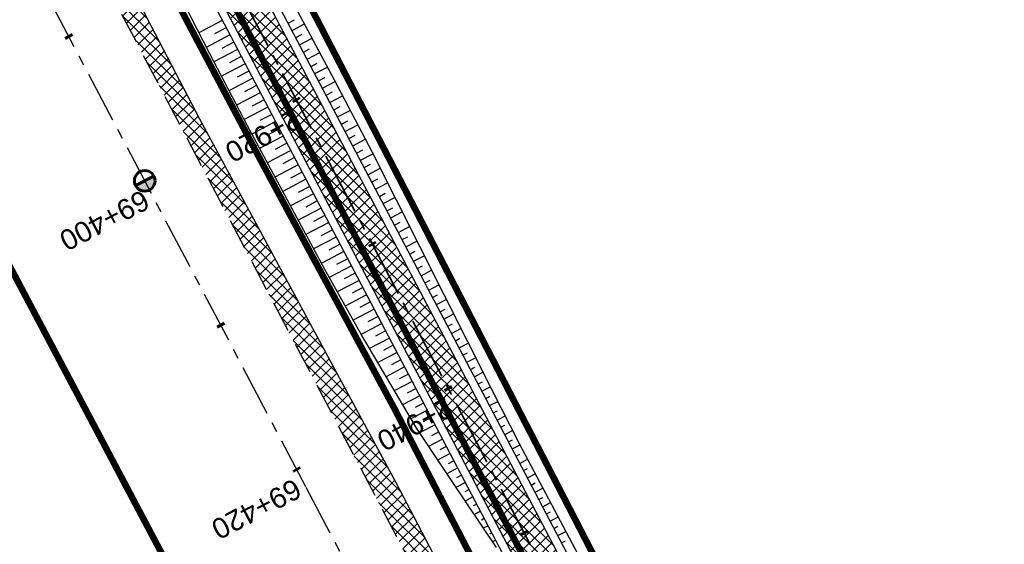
# Model space of a CAD drawing. Header units: metres. Extents: x 7529682 to 7533751, y 5721195 to 5727842.
# Tile 57 of 179: x 7531061 to 7531121, y 5725193 to 5725225. Entities that reach past the tile are written whole.
import ezdxf

# ---------------------------------------------------------------- set-up
doc = ezdxf.new("R2010")
doc.units = ezdxf.units.M
for name, pattern in [('817-dzialki-09-05-04$0$HIDDEN', [0.375, 0.25, -0.125]), ('ACAD_ISO05W100', [33, 24, -3, 0, -3, 0, -3]), ('CENTER', [50.8, 31.75, -6.35, 6.35, -6.35]), ('CENTER2', [28.575, 19.05, -3.175, 3.175, -3.175]), ('HIDDEN', [9.525, 6.35, -3.175])]:
    doc.linetypes.add(name, pattern=pattern)
for name, color, linetype in [('C-DROGI-SYTUACJA', 7, 'Continuous'), ('C-DROGI-SYTUACJA-ETYKIETY', 7, 'Continuous'), ('D-hatch-pobocza', 131, 'Continuous'), ('D-pobocza', 60, 'Continuous'), ('D-rowy', 160, 'Continuous'), ('D-skarpa', 2, 'Continuous'), ('D-skarpa-kreskowanie', 2, 'Continuous')]:
    doc.layers.add(name, color=color, linetype=linetype)
for name, color, linetype, lineweight, true_color in [('D-ewidencja-numery', 7, 'Continuous', 50, 0x40ff00), ('D-hatch-ciag-pieszo-rowerowy', 7, 'Continuous', 13, 0xff9f80), ('D-LR-etap-III', 7, '817-dzialki-09-05-04$0$HIDDEN', 50, 0x00008f)]:
    doc.layers.add(name, color=color, linetype=linetype, lineweight=lineweight, true_color=true_color)
for name, color, linetype, lineweight in [('D-krawędzie', 3, 'Continuous', 30), ('D-obrzeża', 2, 'Continuous', 30), ('D-oś', 10, 'CENTER', 30), ('D-pas-drogowy', 7, 'ACAD_ISO05W100', 50)]:
    doc.layers.add(name, color=color, linetype=linetype, lineweight=lineweight)
doc.layers.add('poprzeczki', color=7, linetype='Continuous', true_color=0x0000c7)
doc.styles.get("Standard").update_dxf_attribs({"font": 'arial.ttf'})
pattern_1 = [(45, (0, 0), (-0.33675960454, 0.33675960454), []), (135, (0, 0), (-0.33675960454, -0.33675960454), [])]

# ---------------------------------------------------------------- blocks, each defined once
blk = doc.blocks.new('kilometraz')
at = {"linetype": 'ByBlock', "lineweight": -2}
blk.add_hatch(color=0, dxfattribs=at).paths.add_polyline_path([(0, -0.28125, 0.41421356), (0.28125, 0, 0.41421356), (0, 0.28125)])
at = {"color": 0, "linetype": 'ByBlock', "lineweight": -2}
blk.add_line((0, 0.28125), (0, -0.28125), dxfattribs=at)
blk.add_circle((0, 0), 0.28125, dxfattribs=at)
blk = doc.blocks.new('AeccTickLine')
at = {"color": 0, "linetype": 'ByBlock', "lineweight": -2}
blk.add_line((0, 1), (0, -1), dxfattribs=at)

msp = doc.modelspace()

# ---------------------------------------------------------------- hatches: boundary and pattern name
at = {"layer": 'D-hatch-ciag-pieszo-rowerowy'}
h = msp.add_hatch(dxfattribs=at)
h.set_pattern_fill('ANSI37', color=256, scale=0.15, style=0)
h.set_pattern_definition(pattern_1)
h.paths.add_polyline_path([(7531044.822, 5725285.569), (7531043.691, 5725285.032), (7531059.944, 5725254.223, -0.004401), (7531062.366, 5725249.531), (7531071.709, 5725231.04, 0.004122), (7531073.975, 5725226.644), (7531080.59, 5725214.071), (7531081.737, 5725214.576), (7531075.086, 5725227.216, -0.004122), (7531072.82, 5725231.613), (7531063.477, 5725250.104, 0.004401), (7531061.055, 5725254.796)])
h.paths.add_polyline_path([(7531043.691, 5725285.032), (7531042.561, 5725284.496), (7531058.833, 5725253.649, -0.004401), (7531061.256, 5725248.957), (7531070.597, 5725230.467, 0.004122), (7531072.864, 5725226.071), (7531079.443, 5725213.566), (7531080.59, 5725214.071), (7531073.975, 5725226.644, -0.004122), (7531071.709, 5725231.04), (7531062.366, 5725249.531, 0.004401), (7531059.944, 5725254.223)])
h = msp.add_hatch(dxfattribs=at)
h.set_pattern_fill('ANSI37', color=256, scale=0.15, style=0)
h.set_pattern_definition(pattern_1)
h.paths.add_polyline_path([(7531088.49, 5725201.74), (7531081.737, 5725214.576), (7531080.59, 5725214.071), (7531087.383, 5725201.158), (7531110.122, 5725157.821), (7531118.165, 5725142.897), (7531119.253, 5725143.512), (7531111.229, 5725158.402)])
h.paths.add_polyline_path([(7531087.383, 5725201.158), (7531080.59, 5725214.071), (7531079.443, 5725213.566), (7531086.277, 5725200.577), (7531109.015, 5725157.24), (7531117.077, 5725142.282), (7531118.165, 5725142.897), (7531110.122, 5725157.821)])
at = {"layer": 'D-hatch-pobocza'}
h = msp.add_hatch(dxfattribs=at)
h.set_pattern_fill('ANSI37', color=256, scale=0.15, style=0)
h.set_pattern_definition(pattern_1)
h.paths.add_polyline_path([(7531057.01, 5725246.72), (7531044.19, 5725271.11), (7531030.97, 5725296.42), (7531019.37, 5725318.31), (7531007.54, 5725340.71), (7530994.47, 5725365.47), (7530982.58, 5725387.65), (7530971.81, 5725408.22), (7530959.96, 5725430.76), (7530944.54, 5725460.14), (7530935.92, 5725477.07), (7530923.1, 5725500.31), (7530908, 5725529.49), (7530889.658, 5725563.375), (7530889.586, 5725561.257), (7530918.172, 5725507.178), (7530950.163, 5725446.305), (7530993.419, 5725364.265), (7531022.766, 5725308.719), (7531053.81, 5725249.872), (7531081.166, 5725197.875), (7531103.902, 5725154.541), (7531128.123, 5725108.448), (7531149.321, 5725068.209), (7531151.44, 5725067.36), (7531152.004, 5725067.286), (7531141.2, 5725086.69), (7531129.87, 5725108.78), (7531118.46, 5725130.11), (7531107.39, 5725151.39), (7531095.36, 5725174.01), (7531083.61, 5725196.49), (7531071.56, 5725218.8)])

# ---------------------------------------------------------------- linework, layer by layer
at = {"layer": 'C-DROGI-SYTUACJA', "color": 10, "linetype": 'CENTER2', "lineweight": 35, "ltscale": 0.2}
msp.add_lwpolyline([(7531022.845, 5725323.708), (7531032.808, 5725305.571, -0.004228), (7531035.213, 5725301.104), (7531059.944, 5725254.223, -0.004401), (7531062.366, 5725249.531), (7531071.709, 5725231.04, 0.004122), (7531073.975, 5725226.644), (7531073.975, 5725226.644), (7531087.383, 5725201.158), (7531110.122, 5725157.821), (7531131.457, 5725118.234, -0.008978), (7531136.397, 5725108.66), (7531146.083, 5725089.033, 0.075252), (7531151.217, 5725081.666), (7531154.313, 5725078.4, -0.068936), (7531156.869, 5725074.83), (7531166.993, 5725055.55, -0.068732)], format="xyb", dxfattribs=at)
at = {"layer": 'D-ewidencja-numery', "color": 12, "ltscale": 15, "true_color": 0xc70000}
msp.add_lwpolyline([(7530900.952, 5725579.946), (7530904.81, 5725571.977), (7530903.682, 5725568.566), (7530908.901, 5725558.845), (7530910.252, 5725545.672), (7530912.873, 5725538.646), (7530945.278, 5725478.464), (7530959.692, 5725450.246), (7531002.827, 5725368.192), (7531044.704, 5725290.314), (7531064.099, 5725253.213), (7531083.01, 5725216.678), (7531113.013, 5725158.466), (7531137.364, 5725113.071), (7531150.831, 5725086.712), (7531159.746, 5725076.641), (7531166.31, 5725074.58), (7531172.29, 5725062.58)], dxfattribs=at)
at = {"layer": 'D-krawędzie', "linetype": 'HIDDEN', "ltscale": 0.3, "flags": 128}
msp.add_lwpolyline([(7530572.01, 5726166.06), (7530620.381, 5726072.761), (7530641.555, 5726032.008), (7530660.961, 5725995.07), (7530689.128, 5725941.54), (7530707.336, 5725907.032), (7530725.256, 5725873.093), (7530743.97, 5725837.654), (7530770.527, 5725787.119), (7530787.864, 5725754.267), (7530809.898, 5725712.542), (7530824.739, 5725684.389), (7530840.856, 5725653.693), (7530860.675, 5725616.154), (7530865.283, 5725607.394), (7530878.05, 5725583.08), (7530918.172, 5725507.178), (7530950.163, 5725446.305), (7530993.419, 5725364.265), (7531022.766, 5725308.719), (7531053.81, 5725249.872), (7531081.166, 5725197.875), (7531103.902, 5725154.541), (7531128.123, 5725108.448), (7531149.3, 5725068.25), (7531167.38, 5725033.767), (7531197.165, 5724976.988), (7531228.151, 5724918.034), (7531253.153, 5724870.491), (7531286.796, 5724806.654), (7531306.74, 5724768.665), (7531335.094, 5724714.652), (7531357.319, 5724672.439), (7531373.645, 5724641.454), (7531392.162, 5724605.999), (7531418.48, 5724555.853), (7531439.727, 5724515.582), (7531468.399, 5724461.077), (7531491.782, 5724416.528), (7531531.99, 5724339.833), (7531557.227, 5724291.659), (7531569.852, 5724267.577), (7531591.376, 5724226.548), (7531610.004, 5724191.103), (7531616.883, 5724177.999), (7531629.985, 5724153.025), (7531641.007, 5724132.022), (7531664.906, 5724087.617), (7531677.644, 5724064.786), (7531683.112, 5724054.988), (7531686.753, 5724048.18), (7531695.448, 5724031.697), (7531703.749, 5724015.917), (7531709.214, 5724005.514), (7531719.389, 5723986.147), (7531726.295, 5723973), (7531732.741, 5723960.736), (7531735.13, 5723956.19)], dxfattribs=at)
at = {"layer": 'D-LR-etap-III', "ltscale": 10, "flags": 128}
msp.add_lwpolyline([(7531750.474, 5723895.103, 0.4, 0.4, 0), (7531750.505, 5723895.13, 0.4, 0.4, 0), (7531682.71, 5724022.92, 0.4, 0.4, 0), (7531619.177, 5724147.204, 0.4, 0.4, 0), (7531592.309, 5724198.489, 0.4, 0.4, 0), (7531553.264, 5724272.919, 0.4, 0.4, 0), (7531504.02, 5724366.79, 0.4, 0.4, 0), (7531482.09, 5724407.62, 0.4, 0.4, 0), (7531412.35, 5724541.183, 0.4, 0.4, 0), (7531388.464, 5724586.93, 0.4, 0.4, 0), (7531345.12, 5724669.94, 0.4, 0.4, 0), (7531127.66, 5725081.67, 0.4, 0.4, 0), (7531059.253, 5725211.041, 0.4, 0.4, 0), (7531008.007, 5725307.954, 0.4, 0.4, 0), (7530964.182, 5725390.836, 0.4, 0.4, 0), (7530914.557, 5725484.684, 0.4, 0.4, 0), (7530865.243, 5725577.494, 0.4, 0.4, 0), (7530840.085, 5725624.059, 0.4, 0.4, 0), (7530802.56, 5725694.925, 0.4, 0.4, 0), (7530755.54, 5725787.51, 0.4, 0.4, 0), (7530708.718, 5725876.303, 0.4, 0.4, 0), (7530695.12, 5725902.09, 0.4, 0.4, 0), (7530642.914, 5726001.078, 0.4, 0.4, 0), (7530634.935, 5726016.147, 0.4, 0.4, 0), (7530610.82, 5726061.93, 0.4, 0.4, 0), (7530610.82, 5726061.93, 0.4, 0.4, 0), (7530607.21, 5726063.51, 0.4, 0.4, 0), (7530597.42, 5726080.68, 0.4, 0.4, 0), (7530591.16, 5726088.44, 0.4, 0.4, 0), (7530581.28, 5726107.21, 0.4, 0.4, 0), (7530571.29, 5726130.56, 0.4, 0.4, 0), (7530549.555, 5726171.527, 0.4, 0.4, 0), (7530531.014, 5726206.474, 0.4, 0.4, 0), (7530516.461, 5726236.017, 0.4, 0.4, 0), (7530500.799, 5726266.141, 0.4, 0.4, 0), (7530491.35, 5726283.94, 0.4, 0.4, 0), (7530482.4, 5726303.41, 0.4, 0.4, 0), (7530482.4, 5726303.41, 0.4, 0.4, 0), (7530450.41, 5726357.28, 0.4, 0.4, 0), (7530397.759, 5726458.5, 0.4, 0.4, 0), (7530334.708, 5726583.665, 0.4, 0.4, 0), (7530303.939, 5726645.168, 0.4, 0.4, 0), (7530300.51, 5726651.778, 0.4, 0.4, 0), (7530289.214, 5726671.967, 0.4, 0.4, 0), (7530281.54, 5726685.57, 0.4, 0.4, 0), (7530261.371, 5726724.163, 0.4, 0.4, 0), (7530254.03, 5726738.21, 0.4, 0.4, 0), (7530197.22, 5726845.06, 0.4, 0.4, 0), (7530194.71, 5726849.15, 0.4, 0.4, 0), (7530195.92, 5726850.75, 0.4, 0.4, 0), (7530170.547, 5726892.961, 0.4, 0.4, 0), (7530143.175, 5726945.066, 0.4, 0.4, 0), (7530105.06, 5727018.32, 0.4, 0.4, 0), (7530100.06, 5727027.16, 0.4, 0.4, 0), (7530062.319, 5727099.625, 0.4, 0.4, 0), (7530015.379, 5727189.42, 0.4, 0.4, 0), (7529983.208, 5727250.207, 0.4, 0.4, 0), (7529953.284, 5727306.747, 0.4, 0.4, 0), (7529900.671, 5727406.159, 0.4, 0.4, 0), (7529890.63, 5727425.131, 0.4, 0.4, 0), (7529875.155, 5727454.426, 0.4, 0.4, 0), (7529857.56, 5727487.787, 0.4, 0.4, 0), (7529835.194, 5727530.193, 0.4, 0.4, 0), (7529811.741, 5727574.662, 0.4, 0.4, 0), (7529792.102, 5727611.923, 0.4, 0.4, 0), (7529768.066, 5727657.47, 0.4, 0.4, 0), (7529755.211, 5727682.131, 0.4, 0.4, 0), (7529753.31, 5727681.13, 0.4, 0.4, 0), (7529739.21, 5727707.77, 0.4, 0.4, 0), (7529735.395, 5727711.252, 0.4, 0.4, 0), (7529725.42, 5727730.2, 0.4, 0.4, 0), (7529723.55, 5727729.88, 0.4, 0.4, 0), (7529695.567, 5727782.932, 0.4, 0.4, 0), (7529717.68, 5727794.024, 0.4, 0.4, 0), (7529736.275, 5727758.647, 0.4, 0.4, 0), (7529736.275, 5727758.647, 0.4, 0.4, 0), (7529744.511, 5727750.406, 0.4, 0.4, 0), (7529744.511, 5727750.406, 0.4, 0.4, 0), (7529750.283, 5727738.55, 0.4, 0.4, 0), (7529777.109, 5727687.569, 0.4, 0.4, 0), (7529796.515, 5727651.33, 0.4, 0.4, 0), (7529814.938, 5727616.793, 0.4, 0.4, 0), (7529839.007, 5727572.304, 0.4, 0.4, 0), (7529860.618, 5727532.509, 0.4, 0.4, 0), (7529882.349, 5727491.504, 0.4, 0.4, 0), (7529904.865, 5727449.096, 0.4, 0.4, 0), (7529920.747, 5727418.885, 0.4, 0.4, 0), (7529946.677, 5727368.547, 0.4, 0.4, 0), (7529972.025, 5727320.573, 0.4, 0.4, 0), (7529987.74, 5727290.153, 0.4, 0.4, 0), (7529996.497, 5727273.662, 0.4, 0.4, 0), (7530017.541, 5727234.203, 0.4, 0.4, 0), (7530033.054, 5727204.864, 0.4, 0.4, 0), (7530051.623, 5727170.223, 0.4, 0.4, 0), (7530069.277, 5727137.016, 0.4, 0.4, 0), (7530089.385, 5727097.534, 0.4, 0.4, 0), (7530109.713, 5727060.747, 0.4, 0.4, 0), (7530136.77, 5727011.64, 0.4, 0.4, 0), (7530162.447, 5726962.744, 0.4, 0.4, 0), (7530187.674, 5726916.992, 0.4, 0.4, 0), (7530207.821, 5726879.335, 0.4, 0.4, 0), (7530230.626, 5726834.519, 0.4, 0.4, 0), (7530262.288, 5726776.618, 0.4, 0.4, 0), (7530277.51, 5726760.213, 0.4, 0.4, 0), (7530286.037, 5726744.107, 0.4, 0.4, 0), (7530288.097, 5726735.884, 0.4, 0.4, 0), (7530290.394, 5726725.047, 0.4, 0.4, 0), (7530296.177, 5726713.583, 0.4, 0.4, 0), (7530302.726, 5726701.182, 0.4, 0.4, 0), (7530325.685, 5726657.466, 0.4, 0.4, 0), (7530343.244, 5726623.649, 0.4, 0.4, 0), (7530360.23, 5726591.747, 0.4, 0.4, 0), (7530383.209, 5726548.059, 0.4, 0.4, 0), (7530406.018, 5726503.606, 0.4, 0.4, 0), (7530427.465, 5726462.62, 0.4, 0.4, 0), (7530447.928, 5726424.388, 0.4, 0.4, 0), (7530471.127, 5726379.921, 0.4, 0.4, 0), (7530490.501, 5726343.033, 0.4, 0.4, 0), (7530509.499, 5726306.733, 0.4, 0.4, 0), (7530529.89, 5726267.244, 0.4, 0.4, 0), (7530543.852, 5726238.99, 0.4, 0.4, 0), (7530554.809, 5726218.944, 0.4, 0.4, 0), (7530559.027, 5726212.223, 0.4, 0.4, 0), (7530563.061, 5726206.41, 0.4, 0.4, 0), (7530566.934, 5726200.464, 0.4, 0.4, 0), (7530569.771, 5726194.902, 0.4, 0.4, 0), (7530571.473, 5726191.282, 0.4, 0.4, 0), (7530572.839, 5726188.025, 0.4, 0.4, 0), (7530575.295, 5726182.035, 0.4, 0.4, 0), (7530579.737, 5726173.306, 0.4, 0.4, 0), (7530583.3, 5726167.41, 0.4, 0.4, 0), (7530593.4, 5726163.33, 0.4, 0.4, 0), (7530598.618, 5726155.264, 0.4, 0.4, 0), (7530608.258, 5726140.497, 0.4, 0.4, 0), (7530603.27, 5726136.83, 0.4, 0.4, 0), (7530606.53, 5726131.84, 0.4, 0.4, 0), (7530604.239, 5726124.217, 0.4, 0.4, 0), (7530605.847, 5726121.63, 0.4, 0.4, 0), (7530608.972, 5726116.164, 0.4, 0.4, 0), (7530618.114, 5726097.791, 0.4, 0.4, 0), (7530651.213, 5726034.96, 0.4, 0.4, 0), (7530670.244, 5725998.611, 0.4, 0.4, 0), (7530698.075, 5725945.953, 0.4, 0.4, 0), (7530716.506, 5725911.305, 0.4, 0.4, 0), (7530735.223, 5725875.667, 0.4, 0.4, 0), (7530752.504, 5725842.155, 0.4, 0.4, 0), (7530778.311, 5725793.501, 0.4, 0.4, 0), (7530797.5, 5725756.382, 0.4, 0.4, 0), (7530812.519, 5725728.289, 0.4, 0.4, 0), (7530820.039, 5725713.16, 0.4, 0.4, 0), (7530822.422, 5725710.194, 0.4, 0.4, 0), (7530833.155, 5725688.801, 0.4, 0.4, 0), (7530849.629, 5725656.159, 0.4, 0.4, 0), (7530867.983, 5725621.964, 0.4, 0.4, 0), (7530872.63, 5725612.888, 0.4, 0.4, 0), (7530880.354, 5725597.595, 0.4, 0.4, 0), (7530883.839, 5725593.389, 0.4, 0.4, 0), (7530891.782, 5725587.763, 0.4, 0.4, 0), (7530895.039, 5725584.281, 0.4, 0.4, 0), (7530897.034, 5725580.941, 0.4, 0.4, 0), (7530900.952, 5725579.946, 0.4, 0.4, 0), (7530904.81, 5725571.977, 0.4, 0.4, 0), (7530903.682, 5725568.566, 0.4, 0.4, 0), (7530908.901, 5725558.845, 0.4, 0.4, 0), (7530910.252, 5725545.672, 0.4, 0.4, 0), (7530912.873, 5725538.646, 0.4, 0.4, 0), (7530945.278, 5725478.464, 0.4, 0.4, 0), (7530959.692, 5725450.246, 0.4, 0.4, 0), (7531002.827, 5725368.192, 0.4, 0.4, 0), (7531044.704, 5725290.314, 0.4, 0.4, 0), (7531064.099, 5725253.213, 0.4, 0.4, 0), (7531083.01, 5725216.678, 0.4, 0.4, 0), (7531113.013, 5725158.466, 0.4, 0.4, 0), (7531137.364, 5725113.071, 0.4, 0.4, 0), (7531150.831, 5725086.712, 0.4, 0.4, 0), (7531159.746, 5725076.641, 0.4, 0.4, 0), (7531166.31, 5725074.58, 0.4, 0.4, 0), (7531172.29, 5725062.58, 0.4, 0.4, 0), (7531170.59, 5725055.606, 0.4, 0.4, 0), (7531173.733, 5725044.081, 0.4, 0.4, 0), (7531215.342, 5724964.86, 0.4, 0.4, 0), (7531238.054, 5724921.685, 0.4, 0.4, 0), (7531262.39, 5724875.283, 0.4, 0.4, 0), (7531295.587, 5724811.266, 0.4, 0.4, 0), (7531348.488, 5724712.363, 0.4, 0.4, 0), (7531363.741, 5724682.684, 0.4, 0.4, 0), (7531366.987, 5724675.865, 0.4, 0.4, 0), (7531382.541, 5724646.111, 0.4, 0.4, 0), (7531401.299, 5724610.875, 0.4, 0.4, 0), (7531428.965, 5724558.862, 0.4, 0.4, 0), (7531449.111, 5724520.398, 0.4, 0.4, 0), (7531477.293, 5724465.831, 0.4, 0.4, 0), (7531500.996, 5724421.113, 0.4, 0.4, 0), (7531512.122, 5724400.549, 0.4, 0.4, 0), (7531513.782, 5724396.757, 0.4, 0.4, 0), (7531526.32, 5724379.39, 0.4, 0.4, 0), (7531566.784, 5724302.736, 0.4, 0.4, 0), (7531612.277, 5724225.61, 0.4, 0.4, 0), (7531620.493, 5724210.548, 0.4, 0.4, 0), (7531631.578, 5724196.258, 0.4, 0.4, 0), (7531653.484, 5724152.434, 0.4, 0.4, 0), (7531661.151, 5724128.494, 0.4, 0.4, 0), (7531673.881, 5724101.186, 0.4, 0.4, 0), (7531684.691, 5724081.184, 0.4, 0.4, 0), (7531699.212, 5724051.17, 0.4, 0.4, 0), (7531704.034, 5724040.584, 0.4, 0.4, 0), (7531704.034, 5724040.584, 0.4, 0.4, 0), (7531703.913, 5724037.17, 0.4, 0.4, 0), (7531736.42, 5723969.232, 0.4, 0.4, 0), (7531738.285, 5723967.699, 0.4, 0.4, 0), (7531742.181, 5723962.346, 0.4, 0.4, 0), (7531744.286, 5723958.616, 0.4, 0.4, 0), (7531755.393, 5723944.193, 0.4, 0.4, 0), (7531758.69, 5723936.76, 0.4, 0.4, 0), (7531780.08, 5723929.25, 0.4, 0.4, 0), (7531792.612, 5723906.338, 0.4, 0.4, 0), (7531792.612, 5723906.338, 0.4, 0.4, 0), (7531756.962, 5723883.055, 0.4, 0.4, 0), (7531750.46, 5723895.13, 0.4, 0.4, 0), (7531750.46, 5723895.13, 0, 0, 0)], format="xyseb", dxfattribs=at)
at = {"layer": 'D-obrzeża'}
for points in [[(7531164.322, 5725069.743), (7531163.358, 5725071.533), (7531162.183, 5725071.113, -0.373479), (7531159.739, 5725072.063), (7531157.82, 5725075.705, 0.068604), (7531155.434, 5725079.035), (7531152.262, 5725082.381, -0.075217), (7531147.129, 5725089.744), (7531137.495, 5725109.262, 0.008945), (7531132.573, 5725118.799), (7531111.229, 5725158.402), (7531088.49, 5725201.74), (7531075.086, 5725227.216, -0.004122), (7531072.82, 5725231.613), (7531063.477, 5725250.104, 0.004401), (7531061.055, 5725254.796), (7531036.314, 5725301.696, 0.004228), (7531033.909, 5725306.164), (7531023.945, 5725324.301, -0.004067)], [(7531021.744, 5725323.115), (7531031.707, 5725304.978, -0.004228), (7531034.112, 5725300.511), (7531058.833, 5725253.649, -0.004401), (7531061.256, 5725248.957), (7531070.597, 5725230.467, 0.004122), (7531072.864, 5725226.071), (7531086.277, 5725200.577), (7531109.015, 5725157.24), (7531130.341, 5725117.67, -0.009012), (7531135.299, 5725108.06), (7531145.036, 5725088.322, 0.075286), (7531150.171, 5725080.951), (7531153.382, 5725077.565, -0.068604), (7531155.769, 5725074.235), (7531156.913, 5725072.064), (7531159.315, 5725067.483)]]:
    msp.add_lwpolyline(points, format="xyb", dxfattribs=at)
at = {"layer": 'D-oś', "ltscale": 0.1}
msp.add_lwpolyline([(7531164.28, 5725032.142), (7531146.202, 5725066.622), (7531125.026, 5725106.818), (7531100.803, 5725152.914), (7531078.067, 5725196.247), (7531050.713, 5725248.241), (7531019.672, 5725307.084), (7530990.323, 5725362.632), (7530947.066, 5725444.675), (7530915.075, 5725505.546), (7530874.954, 5725581.449)], dxfattribs=at)
at = {"layer": 'D-pas-drogowy', "ltscale": 0.2, "flags": 128}
msp.add_lwpolyline([(7531633.019, 5724182.834, 0.4, 0.4, 0), (7531617.559, 5724211.608, 0.4, 0.4, 0), (7531566.784, 5724302.736, 0.4, 0.4, 0), (7531538.419, 5724356.47, 0.4, 0.4, 0), (7531526.32, 5724379.39, 0.4, 0.4, 0), (7531516.102, 5724393.607, 0.4, 0.4, 0.001485), (7531513.78, 5724396.838, 0.4, 0.4, 0), (7531501.87, 5724413.41, 0.4, 0.4, 0), (7531474.926, 5724464.508, 0.4, 0.4, 0), (7531446.2, 5724518.992, 0.4, 0.4, 0), (7531424.962, 5724559.262, 0.4, 0.4, 0), (7531398.444, 5724609.566, 0.4, 0.4, 0), (7531379.647, 5724645.216, 0.4, 0.4, 0), (7531365.23, 5724672.56, 0.4, 0.4, 0), (7531341.306, 5724717.915, 0.4, 0.4, 0), (7531312.9, 5724771.789, 0.4, 0.4, 0), (7531292.591, 5724810.307, 0.4, 0.4, 0), (7531259.392, 5724873.271, 0.4, 0.4, 0), (7531233.74, 5724921.923, 0.4, 0.4, 0), (7531203.073, 5724980.092, 0.4, 0.4, 0), (7531173.471, 5725036.225, 0.4, 0.4, 0), (7531168.27, 5725046.09, 0.4, 0.4, 0), (7531172.29, 5725062.58, 0.4, 0.4, 0), (7531166.31, 5725074.58, 0.4, 0.4, 0), (7531150.32, 5725079.6, 0.4, 0.4, 0), (7531141.5, 5725096.43, 0.4, 0.4, 0), (7531109.312, 5725157.814, 0.4, 0.4, 0), (7531086.641, 5725201.048, 0.4, 0.4, 0), (7531059.198, 5725253.384, 0.4, 0.4, 0), (7531028.207, 5725312.489, 0.4, 0.4, 0), (7530999.105, 5725367.99, 0.4, 0.4, 0), (7530956.248, 5725449.725, 0.4, 0.4, 0), (7530924.398, 5725510.464, 0.4, 0.4, 0), (7530897.51, 5725561.74, 0.4, 0.4, 0), (7530894.46, 5725566.14, 0.4, 0.4, 0), (7530892.16, 5725570.49, 0.4, 0.4, 0), (7530869.363, 5725613.307, 0.4, 0.4, 0), (7530861.694, 5725627.705, 0.4, 0.4, 0), (7530852.74, 5725644.52, 0.4, 0.4, 0), (7530831.51, 5725684.2, 0.4, 0.4, 0), (7530811.13, 5725722.52, 0.4, 0.4, 0), (7530792.348, 5725757.941, 0.4, 0.4, 0), (7530768.03, 5725803.8, 0.4, 0.4, 0), (7530748.769, 5725840.179, 0.4, 0.4, 0), (7530727.7, 5725879.97, 0.4, 0.4, 0), (7530712.098, 5725909.545, 0.4, 0.4, 0), (7530693.644, 5725944.645, 0.4, 0.4, 0), (7530665.702, 5725997.539, 0.4, 0.4, 0), (7530641.76, 5726042.88, 0.4, 0.4, 0), (7530616.5, 5726091.48, 0.4, 0.4, 0), (7530604.628, 5726114.32, 0.4, 0.4, -0.007763), (7530602.5, 5726118.43, 0.4, 0.4, 0), (7530603.992, 5726123.395, 0.4, 0.4, 0), (7530606.53, 5726131.84, 0.4, 0.4, 0), (7530603.27, 5726136.83, 0.4, 0.4, 0), (7530593.776, 5726151.369, 0.4, 0.4, 0), (7530590.203, 5726156.84, 0.4, 0.4, 0), (7530583.3, 5726167.41, 0.4, 0.4, 0), (7530580.578, 5726170.428, 0.4, 0.4, 0), (7530575.85, 5726175.67, 0.4, 0.4, 0), (7530569.01, 5726186.66, 0.4, 0.4, 0), (7530562.555, 5726199.189, 0.4, 0.4, 0), (7530555.67, 5726211.39, 0.4, 0.4, 0), (7530548.29, 5726224.23, 0.4, 0.4, 0), (7530540.58, 5726237.71, 0.4, 0.4, 0), (7530532.68, 5726252.65, 0.4, 0.4, 0), (7530524.06, 5726269.35, 0.4, 0.4, 0), (7530502.82, 5726309.91, 0.4, 0.4, 0), (7530488.83, 5726336.63, 0.4, 0.4, 0), (7530466.03, 5726380.16, 0.4, 0.4, 0), (7530438.47, 5726432.77, 0.4, 0.4, 0), (7530424.53, 5726459.09, 0.4, 0.4, 0), (7530401.63, 5726502.97, 0.4, 0.4, 0), (7530383.38, 5726538.06, 0.4, 0.4, 0), (7530353.97, 5726593.52, 0.4, 0.4, 0), (7530338.47, 5726622.74, 0.4, 0.4, 0), (7530322.01, 5726653.88, 0.4, 0.4, 0), (7530297.54, 5726700.33, 0.4, 0.4, 0), (7530287.38, 5726719.6, 0.4, 0.4, 0), (7530285.95, 5726722.316, 0.4, 0.4, 0), (7530280.26, 5726733.12, 0.4, 0.4, 0), (7530266.73, 5726758.74, 0.4, 0.4, 0), (7530260.42, 5726770.47, 0.4, 0.4, 0), (7530253.25, 5726783.82, 0.4, 0.4, 0), (7530244.95, 5726799.33, 0.4, 0.4, 0), (7530239.39, 5726808.49, 0.4, 0.4, 0), (7530238.29, 5726807.9, 0.4, 0.4, 0), (7530218.11, 5726850.67, 0.4, 0.4, 0), (7530175.907, 5726928.168, 0.4, 0.4, 0), (7530096.68, 5727076.15, 0.4, 0.4, 0), (7530094.68, 5727079.89, 0.4, 0.4, 0), (7530064.597, 5727135.523, 0.4, 0.4, 0), (7530046.731, 5727168.892, 0.4, 0.4, 0), (7530025.803, 5727208.461, 0.4, 0.4, 0), (7530012.847, 5727232.979, 0.4, 0.4, 0), (7529994.15, 5727268.45, 0.4, 0.4, 0), (7529981.671, 5727291.93, 0.4, 0.4, 0), (7529949.89, 5727351.73, 0.4, 0.4, 0), (7529924.75, 5727399.03, 0.4, 0.4, 0), (7529915.516, 5727417.1, 0.4, 0.4, 0), (7529885.83, 5727475.19, 0.4, 0.4, 0), (7529862.56, 5727519.97, 0.4, 0.4, 0), (7529852.985, 5727538.191, 0.4, 0.4, 0), (7529836.513, 5727569.511, 0.4, 0.4, 0), (7529815.369, 5727609.141, 0.4, 0.4, 0), (7529792.795, 5727651.247, 0.4, 0.4, 0), (7529774.199, 5727685.858, 0.4, 0.4, 0), (7529746.966, 5727736.059, 0.4, 0.4, 0), (7529733.92, 5727757.62, 0.4, 0.4, 0), (7529708.607, 5727806.389, 0.4, 0.4, 0), (7529688.492, 5727796.345, 0.4, 0.4, 0), (7529723.55, 5727729.88, 0.4, 0.4, 0), (7529725.42, 5727730.2, 0.4, 0.4, 0), (7529735.38, 5727711.28, 0.4, 0.4, 0), (7529739.21, 5727707.77, 0.4, 0.4, 0), (7529753.31, 5727681.13, 0.4, 0.4, 0), (7529755.178, 5727682.114, 0.4, 0.4, 0), (7529792.102, 5727611.923, 0.4, 0.4, 0), (7529811.741, 5727574.662, 0.4, 0.4, 0), (7529835.194, 5727530.193, 0.4, 0.4, 0), (7529857.56, 5727487.787, 0.4, 0.4, 0), (7529875.155, 5727454.426, 0.4, 0.4, 0), (7529890.63, 5727425.131, 0.4, 0.4, 0), (7529900.671, 5727406.159, 0.4, 0.4, 0), (7529953.284, 5727306.747, 0.4, 0.4, 0), (7529983.208, 5727250.207, 0.4, 0.4, 0), (7530015.379, 5727189.42, 0.4, 0.4, 0), (7530062.319, 5727099.625, 0.4, 0.4, 0), (7530100.06, 5727027.16, 0.4, 0.4, 0), (7530105.06, 5727018.32, 0.4, 0.4, 0), (7530143.175, 5726945.066, 0.4, 0.4, 0), (7530170.547, 5726892.961, 0.4, 0.4, 0), (7530195.92, 5726850.75, 0.4, 0.4, 0), (7530194.71, 5726849.15, 0.4, 0.4, 0), (7530197.22, 5726845.06, 0.4, 0.4, 0), (7530254.03, 5726738.21, 0.4, 0.4, 0), (7530261.371, 5726724.163, 0.4, 0.4, 0), (7530281.54, 5726685.57, 0.4, 0.4, 0), (7530289.214, 5726671.967, 0.4, 0.4, 0), (7530300.51, 5726651.778, 0.4, 0.4, 0), (7530303.939, 5726645.168, 0.4, 0.4, 0), (7530334.708, 5726583.665, 0.4, 0.4, 0), (7530397.759, 5726458.5, 0.4, 0.4, 0), (7530450.41, 5726357.28, 0.4, 0.4, 0), (7530482.4, 5726303.41, 0.4, 0.4, 0), (7530483.688, 5726301.003, 0.4, 0.4, 0), (7530491.35, 5726283.94, 0.4, 0.4, 0), (7530512.67, 5726243.78, 0.4, 0.4, 0), (7530529.43, 5726209.46, 0.4, 0.4, 0), (7530571.29, 5726130.56, 0.4, 0.4, 0), (7530581.28, 5726107.21, 0.4, 0.4, 0), (7530591.16, 5726088.44, 0.4, 0.4, 0), (7530597.42, 5726080.68, 0.4, 0.4, 0), (7530607.21, 5726063.51, 0.4, 0.4, 0), (7530610.82, 5726061.93, 0.4, 0.4, 0), (7530634.935, 5726016.147, 0.4, 0.4, 0), (7530642.914, 5726001.078, 0.4, 0.4, 0), (7530695.12, 5725902.09, 0.4, 0.4, 0), (7530708.718, 5725876.303, 0.4, 0.4, 0), (7530755.54, 5725787.51, 0.4, 0.4, 0), (7530802.56, 5725694.925, 0.4, 0.4, 0), (7530840.085, 5725624.059, 0.4, 0.4, 0), (7530865.243, 5725577.494, 0.4, 0.4, 0), (7530914.557, 5725484.684, 0.4, 0.4, 0), (7530964.182, 5725390.836, 0.4, 0.4, 0), (7531008.007, 5725307.954, 0.4, 0.4, 0), (7531059.253, 5725211.041, 0.4, 0.4, 0), (7531127.66, 5725081.67, 0.4, 0.4, 0), (7531345.12, 5724669.94, 0.4, 0.4, 0), (7531388.464, 5724586.93, 0.4, 0.4, 0), (7531412.35, 5724541.183, 0.4, 0.4, 0), (7531482.09, 5724407.62, 0.4, 0.4, 0), (7531504.02, 5724366.79, 0.4, 0.4, 0), (7531519.374, 5724337.52, 0.4, 0.4, 0), (7531563.749, 5724252.932, 0.4, 0.4, 0), (7531602.175, 5724179.681, 0.4, 0.4, 0), (7531619.177, 5724147.204, 0.4, 0.4, 0), (7531625.038, 5724135.635, 0.4, 0.4, 0), (7531656.796, 5724073.316, 0.4, 0.4, 0), (7531675.12, 5724037.36, 0.4, 0.4, 0), (7531682.71, 5724022.92, 0.4, 0.4, 0), (7531705.565, 5723979.811, 0.4, 0.4, 0), (7531736.606, 5723921.262, 0.4, 0.4, 0), (7531750.46, 5723895.13, 0.4, 0.4, 0), (7531740.77, 5723886.56, 0.4, 0.4, 0), (7531732.86, 5723885, 0.4, 0.4, 0), (7531722.18, 5723887.77, 0.4, 0.4, 0), (7531729.87, 5723862.17, 0.4, 0.4, 0), (7531742.92, 5723861.93, 0.4, 0.4, 0), (7531763.71, 5723859.52, 0.4, 0.4, 0), (7531768.42, 5723854.12, 0.4, 0.4, 0), (7531787.42, 5723817.97, 0.4, 0.4, 0), (7531795.57, 5723809.82, 0.4, 0.4, 0), (7531816.347, 5723819.85, 0.4, 0.4, 0), (7531816.347, 5723819.85, 0.4, 0.4, 0), (7531805.06, 5723843.23, 0.4, 0.4, 0), (7531803.61, 5723886.23, 0.4, 0.4, 0), (7531803.61, 5723886.23, 0.4, 0.4, 0), (7531780.08, 5723929.25, 0.4, 0.4, 0), (7531758.69, 5723936.76, 0.4, 0.4, 0), (7531749.359, 5723946.412, 0.4, 0.4, 0), (7531742.71, 5723953.29, 0.4, 0.4, 0), (7531735.177, 5723967.878, 0.4, 0.4, 0), (7531722.37, 5723992.68, 0.4, 0.4, 0), (7531705.042, 5724030.886, 0.4, 0.4, 0), (7531699.47, 5724043.17, 0.4, 0.4, 0), (7531692.69, 5724058.11, 0.4, 0.4, 0), (7531679.672, 5724084.017, 0.4, 0.4, 0), (7531674.55, 5724094.21, 0.4, 0.4, 0), (7531666.633, 5724114.003, 0.4, 0.4, 0), (7531649, 5724153.82, 0.4, 0.4, 0), (7531641.49, 5724149.34, 0.4, 0.4, 0), (7531626.04, 5724179.34, 0.4, 0.4, 0), (7531633.03, 5724182.84, 0, 0, 0)], format="xyseb", dxfattribs=at)
at = {"layer": 'D-pobocza'}
msp.add_lwpolyline([(7531149.321, 5725068.209), (7531151.44, 5725067.36), (7531152.004, 5725067.286), (7531141.2, 5725086.69), (7531129.87, 5725108.78), (7531118.46, 5725130.11), (7531107.39, 5725151.39), (7531095.36, 5725174.01), (7531083.61, 5725196.49), (7531071.56, 5725218.8), (7531057.01, 5725246.72), (7531044.19, 5725271.11), (7531030.97, 5725296.42), (7531019.37, 5725318.31), (7531007.54, 5725340.71), (7530994.47, 5725365.47), (7530982.58, 5725387.65), (7530971.81, 5725408.22), (7530959.96, 5725430.76), (7530944.54, 5725460.14), (7530935.92, 5725477.07), (7530923.1, 5725500.31), (7530908, 5725529.49), (7530889.658, 5725563.375)], dxfattribs=at)
for points in [[(7531164.779, 5725069.951), (7531163.594, 5725072.149), (7531162.014, 5725071.583, -0.373479), (7531160.181, 5725072.296), (7531158.231, 5725075.999, 0.068604), (7531155.844, 5725079.329), (7531152.68, 5725082.666, -0.075201), (7531147.548, 5725090.028), (7531137.931, 5725109.508, 0.008929), (7531133.017, 5725119.028), (7531111.671, 5725158.634), (7531088.933, 5725201.972), (7531075.531, 5725227.446, -0.004122), (7531073.264, 5725231.842), (7531063.921, 5725250.334, 0.004401), (7531061.499, 5725255.026), (7531036.754, 5725301.933, 0.004228), (7531034.349, 5725306.401), (7531024.385, 5725324.538, -0.004067)], [(7531021.304, 5725322.878), (7531031.267, 5725304.741, -0.004228), (7531033.672, 5725300.274), (7531058.389, 5725253.42, -0.004401), (7531060.811, 5725248.728), (7531070.153, 5725230.238, 0.004122), (7531072.42, 5725225.841), (7531085.834, 5725200.344), (7531108.572, 5725157.008), (7531129.895, 5725117.444, -0.009025), (7531134.86, 5725107.82), (7531144.617, 5725088.038, 0.075299), (7531149.753, 5725080.666), (7531152.972, 5725077.271, -0.068604), (7531155.359, 5725073.941), (7531156.471, 5725071.831), (7531158.836, 5725067.319)]]:
    msp.add_lwpolyline(points, format="xyb", dxfattribs=at)
at = {"layer": 'D-rowy', "linetype": 'HIDDEN', "ltscale": 0.1, "const_width": 0.4, "flags": 128}
msp.add_lwpolyline([(7531149.9, 5725074.79), (7531149.9, 5725074.79), (7531138.641, 5725096.214), (7531118.877, 5725133.871), (7531109.577, 5725151.722), (7531096.948, 5725175.106), (7531083.449, 5725201.131), (7531075.375, 5725216.126), (7531058.983, 5725247.129), (7531038.532, 5725286.309), (7531017.626, 5725325.254), (7530968.704, 5725418.289), (7530946.218, 5725461.539)], dxfattribs=at)
at = {"layer": 'D-skarpa', "linetype": 'Continuous'}
msp.add_lwpolyline([(7531059.043, 5725261.123), (7531062.114, 5725255.368, -0.003818), (7531064.208, 5725251.37), (7531064.578, 5725250.648), (7531074, 5725232.198, 0.00382), (7531076.05, 5725228.259), (7531076.268, 5725227.849), (7531079.806, 5725221.2), (7531082.124, 5725216.77), (7531089.438, 5725202.239), (7531091.144, 5725198.913), (7531095.815, 5725190.071)], format="xyb", dxfattribs=at)
msp.add_lwpolyline([(7531054.752, 5725258.86), (7531057.159, 5725254.476), (7531057.892, 5725253.14), (7531058.119, 5725252.726), (7531059.059, 5725250.977), (7531059.902, 5725249.18), (7531060.233, 5725248.453), (7531061.558, 5725245.542), (7531068.832, 5725229.587), (7531069.034, 5725229.146), (7531069.896, 5725227.316), (7531070.789, 5725225.502), (7531071.003, 5725225.079), (7531072.152, 5725222.823), (7531074.477, 5725218.396), (7531079.21, 5725209.587), (7531081.67, 5725205.231), (7531084.846, 5725199.823), (7531086.935, 5725196.704), (7531089.728, 5725192.524)], dxfattribs=at)
at = {"layer": 'D-skarpa-kreskowanie', "linetype": 'Continuous'}
for p, q in [((7531072.946, 5725224.841, 107.946), (7531071.509, 5725224.085, 106.863)), ((7531076.985, 5725224.682, 108.076), (7531077.363, 5725224.881, 107.791)), ((7531073.179, 5725224.399, 107.946), (7531072.458, 5725224.019, 107.403)), ((7531077.218, 5725224.239, 108.076), (7531077.976, 5725224.639, 107.504)), ((7531073.412, 5725223.956, 107.946), (7531071.963, 5725223.194, 106.855)), ((7531077.45, 5725223.797, 108.076), (7531077.831, 5725223.997, 107.789)), ((7531077.683, 5725223.354, 108.076), (7531078.446, 5725223.756, 107.501)), ((7531073.877, 5725223.071, 107.946), (7531072.423, 5725222.306, 106.851)), ((7531073.645, 5725223.514, 107.946), (7531072.918, 5725223.131, 107.398)), ((7531077.916, 5725222.912, 108.076), (7531078.299, 5725223.113, 107.788)), ((7531074.11, 5725222.629, 107.946), (7531073.383, 5725222.246, 107.398)), ((7531078.149, 5725222.469, 108.076), (7531078.916, 5725222.873, 107.498)), ((7531074.343, 5725222.186, 107.946), (7531072.888, 5725221.421, 106.85)), ((7531078.382, 5725222.027, 108.076), (7531078.766, 5725222.229, 107.786)), ((7531078.614, 5725221.584, 108.076), (7531079.386, 5725221.99, 107.495)), ((7531074.809, 5725221.301, 107.946), (7531073.353, 5725220.536, 106.85)), ((7531074.576, 5725221.744, 107.946), (7531073.848, 5725221.361, 107.398)), ((7531078.847, 5725221.142, 108.076), (7531079.234, 5725221.345, 107.784)), ((7531075.041, 5725220.859, 107.946), (7531074.314, 5725220.476, 107.398)), ((7531079.08, 5725220.699, 108.076), (7531079.855, 5725221.107, 107.492)), ((7531075.274, 5725220.416, 107.946), (7531073.818, 5725219.65, 106.849)), ((7531075.507, 5725219.974, 107.946), (7531074.779, 5725219.591, 107.397)), ((7531079.313, 5725220.257, 108.076), (7531079.7, 5725220.46, 107.784)), ((7531079.546, 5725219.814, 108.076), (7531080.318, 5725220.221, 107.493)), ((7531075.74, 5725219.531, 107.946), (7531074.283, 5725218.765, 106.849)), ((7531079.778, 5725219.372, 108.075), (7531080.164, 5725219.575, 107.785)), ((7531080.011, 5725218.929, 108.075), (7531080.782, 5725219.335, 107.495)), ((7531075.973, 5725219.089, 107.946), (7531075.245, 5725218.706, 107.397)), ((7531076.205, 5725218.646, 107.946), (7531074.753, 5725217.882, 106.852)), ((7531076.438, 5725218.204, 107.946), (7531075.714, 5725217.823, 107.4)), ((7531080.244, 5725218.487, 108.075), (7531080.629, 5725218.689, 107.785)), ((7531080.477, 5725218.044, 108.075), (7531081.246, 5725218.449, 107.496)), ((7531076.671, 5725217.761, 107.945), (7531075.227, 5725217.001, 106.857)), ((7531080.71, 5725217.602, 108.075), (7531081.094, 5725217.804, 107.786)), ((7531080.942, 5725217.159, 108.075), (7531081.709, 5725217.563, 107.498)), ((7531076.904, 5725217.319, 107.945), (7531076.183, 5725216.94, 107.403)), ((7531077.137, 5725216.876, 107.945), (7531075.7, 5725216.12, 106.863)), ((7531077.369, 5725216.434, 107.945), (7531076.653, 5725216.057, 107.406)), ((7531081.175, 5725216.717, 108.075), (7531081.558, 5725216.918, 107.787)), ((7531081.408, 5725216.274, 108.075), (7531082.171, 5725216.676, 107.5)), ((7531077.602, 5725215.991, 107.945), (7531076.173, 5725215.239, 106.869)), ((7531081.641, 5725215.832, 108.075), (7531082.019, 5725216.031, 107.791)), ((7531081.874, 5725215.389, 108.075), (7531082.621, 5725215.783, 107.512)), ((7531077.835, 5725215.549, 107.945), (7531077.122, 5725215.174, 107.408)), ((7531082.106, 5725214.947, 108.075), (7531082.476, 5725215.141, 107.797)), ((7531078.068, 5725215.106, 107.945), (7531076.646, 5725214.358, 106.874)), ((7531078.301, 5725214.664, 107.945), (7531077.592, 5725214.291, 107.411)), ((7531082.339, 5725214.504, 108.075), (7531083.071, 5725214.889, 107.524)), ((7531078.533, 5725214.221, 107.945), (7531077.12, 5725213.477, 106.88)), ((7531082.572, 5725214.062, 108.075), (7531082.934, 5725214.252, 107.802)), ((7531082.805, 5725213.619, 108.075), (7531083.52, 5725213.996, 107.536)), ((7531078.999, 5725213.336, 107.945), (7531077.593, 5725212.597, 106.886)), ((7531078.766, 5725213.779, 107.945), (7531078.061, 5725213.408, 107.414)), ((7531083.038, 5725213.177, 108.075), (7531083.391, 5725213.363, 107.808)), ((7531079.232, 5725212.894, 107.945), (7531078.531, 5725212.525, 107.417)), ((7531083.27, 5725212.734, 108.075), (7531083.97, 5725213.103, 107.548)), ((7531079.465, 5725212.451, 107.945), (7531078.066, 5725211.716, 106.892)), ((7531083.503, 5725212.292, 108.075), (7531083.849, 5725212.474, 107.814)), ((7531083.736, 5725211.849, 108.075), (7531084.42, 5725212.209, 107.56)), ((7531079.93, 5725211.566, 107.945), (7531078.539, 5725210.835, 106.897)), ((7531079.697, 5725212.009, 107.945), (7531079, 5725211.642, 107.42)), ((7531083.969, 5725211.407, 108.075), (7531084.307, 5725211.585, 107.82)), ((7531080.163, 5725211.124, 107.945), (7531079.47, 5725210.759, 107.422)), ((7531084.202, 5725210.964, 108.075), (7531084.869, 5725211.316, 107.572)), ((7531080.396, 5725210.681, 107.945), (7531079.013, 5725209.954, 106.903)), ((7531084.434, 5725210.522, 108.075), (7531084.764, 5725210.696, 107.826)), ((7531084.667, 5725210.079, 108.075), (7531085.319, 5725210.422, 107.584)), ((7531080.861, 5725209.796, 107.945), (7531079.497, 5725209.078, 106.917)), ((7531080.629, 5725210.239, 107.945), (7531079.94, 5725209.876, 107.426)), ((7531084.9, 5725209.637, 108.075), (7531085.222, 5725209.806, 107.832)), ((7531081.094, 5725209.354, 107.945), (7531080.419, 5725208.998, 107.436)), ((7531085.133, 5725209.194, 108.075), (7531085.769, 5725209.529, 107.596)), ((7531081.327, 5725208.911, 107.945), (7531079.989, 5725208.207, 106.937)), ((7531085.366, 5725208.752, 108.075), (7531085.68, 5725208.917, 107.838)), ((7531085.598, 5725208.309, 108.075), (7531086.218, 5725208.636, 107.607)), ((7531081.793, 5725208.026, 107.945), (7531080.481, 5725207.336, 106.957)), ((7531081.56, 5725208.469, 107.945), (7531080.897, 5725208.12, 107.446)), ((7531085.831, 5725207.867, 108.074), (7531086.137, 5725208.028, 107.844)), ((7531082.025, 5725207.584, 107.945), (7531081.376, 5725207.242, 107.456)), ((7531086.064, 5725207.424, 108.074), (7531086.668, 5725207.742, 107.619)), ((7531082.258, 5725207.141, 107.945), (7531080.973, 5725206.465, 106.977)), ((7531082.491, 5725206.699, 107.945), (7531081.855, 5725206.364, 107.466)), ((7531086.297, 5725206.982, 108.074), (7531086.595, 5725207.139, 107.85)), ((7531086.53, 5725206.539, 108.074), (7531087.118, 5725206.849, 107.631)), ((7531082.724, 5725206.256, 107.944), (7531081.465, 5725205.594, 106.997)), ((7531086.762, 5725206.097, 108.074), (7531087.052, 5725206.25, 107.856)), ((7531082.957, 5725205.814, 107.944), (7531082.335, 5725205.487, 107.476)), ((7531086.995, 5725205.655, 108.074), (7531087.567, 5725205.956, 107.643)), ((7531083.189, 5725205.371, 107.944), (7531081.966, 5725204.728, 107.023)), ((7531083.422, 5725204.929, 107.944), (7531082.821, 5725204.612, 107.491)), ((7531087.228, 5725205.212, 108.074), (7531087.51, 5725205.36, 107.862)), ((7531087.461, 5725204.77, 108.074), (7531088.017, 5725205.062, 107.655)), ((7531083.655, 5725204.486, 107.944), (7531082.473, 5725203.865, 107.054)), ((7531087.694, 5725204.327, 108.074), (7531087.968, 5725204.471, 107.868)), ((7531083.888, 5725204.044, 107.944), (7531083.307, 5725203.738, 107.507)), ((7531087.926, 5725203.885, 108.074), (7531088.467, 5725204.169, 107.667)), ((7531084.121, 5725203.601, 107.944), (7531082.98, 5725203.001, 107.085)), ((7531084.353, 5725203.159, 107.944), (7531083.793, 5725202.864, 107.522)), ((7531088.159, 5725203.442, 108.074), (7531088.425, 5725203.582, 107.874)), ((7531088.392, 5725203, 108.074), (7531088.916, 5725203.275, 107.679)), ((7531084.586, 5725202.716, 107.944), (7531083.487, 5725202.138, 107.116)), ((7531088.625, 5725202.557, 108.074), (7531088.883, 5725202.693, 107.879)), ((7531084.819, 5725202.274, 107.944), (7531084.28, 5725201.99, 107.538)), ((7531088.858, 5725202.115, 108.074), (7531089.366, 5725202.382, 107.691)), ((7531085.052, 5725201.831, 107.944), (7531083.994, 5725201.275, 107.147)), ((7531085.285, 5725201.389, 107.944), (7531084.766, 5725201.116, 107.553)), ((7531089.09, 5725201.672, 108.074), (7531089.342, 5725201.804, 107.884)), ((7531089.322, 5725201.229, 108.074), (7531089.822, 5725201.491, 107.698)), ((7531085.517, 5725200.946, 107.944), (7531084.501, 5725200.412, 107.178)), ((7531089.555, 5725200.786, 108.074), (7531089.802, 5725200.916, 107.887)), ((7531085.983, 5725200.061, 107.944), (7531085.024, 5725199.558, 107.222)), ((7531085.75, 5725200.504, 107.944), (7531085.252, 5725200.242, 107.569)), ((7531089.787, 5725200.344, 108.074), (7531090.278, 5725200.601, 107.704)), ((7531090.019, 5725199.901, 108.074), (7531090.263, 5725200.029, 107.89)), ((7531086.215, 5725199.618, 107.944), (7531085.759, 5725199.379, 107.601)), ((7531090.252, 5725199.458, 108.074), (7531090.735, 5725199.711, 107.71)), ((7531086.447, 5725199.176, 107.944), (7531085.583, 5725198.722, 107.293)), ((7531090.484, 5725199.015, 108.074), (7531090.723, 5725199.141, 107.893)), ((7531090.716, 5725198.573, 108.074), (7531091.192, 5725198.822, 107.715)), ((7531086.912, 5725198.29, 107.944), (7531086.143, 5725197.887, 107.365)), ((7531086.68, 5725198.733, 107.944), (7531086.271, 5725198.519, 107.637)), ((7531090.949, 5725198.13, 108.074), (7531091.187, 5725198.255, 107.894)), ((7531087.144, 5725197.847, 107.944), (7531086.783, 5725197.658, 107.672)), ((7531091.181, 5725197.687, 108.074), (7531091.659, 5725197.938, 107.713)), ((7531087.376, 5725197.405, 107.944), (7531086.703, 5725197.051, 107.436)), ((7531091.413, 5725197.244, 108.074), (7531091.653, 5725197.37, 107.893)), ((7531091.645, 5725196.802, 108.074), (7531092.126, 5725197.054, 107.711)), ((7531087.841, 5725196.519, 107.944), (7531087.262, 5725196.215, 107.507)), ((7531087.609, 5725196.962, 107.944), (7531087.296, 5725196.797, 107.708)), ((7531091.878, 5725196.359, 108.073), (7531092.119, 5725196.485, 107.892)), ((7531088.073, 5725196.076, 107.944), (7531087.807, 5725195.937, 107.743)), ((7531092.11, 5725195.916, 108.073), (7531092.593, 5725196.17, 107.709)), ((7531088.306, 5725195.634, 107.944), (7531087.82, 5725195.379, 107.578)), ((7531092.342, 5725195.473, 108.073), (7531092.585, 5725195.6, 107.891)), ((7531092.575, 5725195.03, 108.073), (7531093.061, 5725195.285, 107.707)), ((7531088.538, 5725195.191, 107.944), (7531088.319, 5725195.076, 107.778)), ((7531088.77, 5725194.748, 107.943), (7531088.379, 5725194.543, 107.649)), ((7531092.807, 5725194.588, 108.073), (7531093.051, 5725194.716, 107.89)), ((7531089.003, 5725194.305, 107.943), (7531088.83, 5725194.215, 107.814)), ((7531093.039, 5725194.145, 108.073), (7531093.528, 5725194.401, 107.705)), ((7531089.235, 5725193.863, 107.943), (7531088.938, 5725193.707, 107.72)), ((7531089.467, 5725193.42, 107.943), (7531089.342, 5725193.354, 107.849)), ((7531093.272, 5725193.702, 108.073), (7531093.516, 5725193.831, 107.889)), ((7531093.504, 5725193.259, 108.073), (7531093.995, 5725193.517, 107.704)), ((7531089.7, 5725192.977, 107.943), (7531089.496, 5725192.87, 107.79)), ((7531093.736, 5725192.817, 108.073), (7531093.982, 5725192.946, 107.888))]:
    msp.add_line(p, q, dxfattribs=at)

# ---------------------------------------------------------------- block references
at = {"layer": 'C-DROGI-SYTUACJA-ETYKIETY', "color": 2, "linetype": 'Continuous', "lineweight": 60, "xscale": 0.25, "yscale": 0.25, "zscale": 0.25, "rotation": 297.7489032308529}
for p in [(7531063.538, 5725223.863), (7531072.85, 5725206.163), (7531077.506, 5725197.313)]:
    msp.add_blockref('AeccTickLine', p, dxfattribs=at)
at = {"layer": 'C-DROGI-SYTUACJA-ETYKIETY', "color": 10, "linetype": 'Continuous', "lineweight": 60, "xscale": 2.249999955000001, "yscale": 2.249999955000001, "zscale": 2.249999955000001, "rotation": 297.7489032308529}
msp.add_blockref('kilometraz', (7531068.194, 5725215.013), dxfattribs=at)
at = {"layer": 'poprzeczki', "color": 2, "linetype": 'Continuous', "lineweight": 60}
for p, xscale, yscale, zscale, rotation in [((7531077.483, 5725219.977), 0.25, 0.25, 0.25, 297.748903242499), ((7531082.138, 5725211.127), 0.25, 0.25, 0.25, 297.748903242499), ((7531086.794, 5725202.277), 0.25, 0.25, 0.25, 297.748903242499), ((7531091.442, 5725193.423), 0.2499999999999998, 0.2499999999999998, 0.2499999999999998, 297.6853251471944)]:
    msp.add_blockref('AeccTickLine', p, dxfattribs=dict(at, xscale=xscale, yscale=yscale, zscale=zscale, rotation=rotation))

# ---------------------------------------------------------------- texts
at = {"layer": 'C-DROGI-SYTUACJA-ETYKIETY', "color": 2}
for s, p in [('2+920', (7531077.325, 5725219.471)), ('69+400', (7531068.037, 5725214.507)), ('2+940', (7531086.637, 5725201.771)), ('69+420', (7531077.349, 5725196.807))]:
    msp.add_text(s, height=1.25, rotation=207.7489, dxfattribs=at).set_placement(p)

doc.saveas('drawing.dxf')
